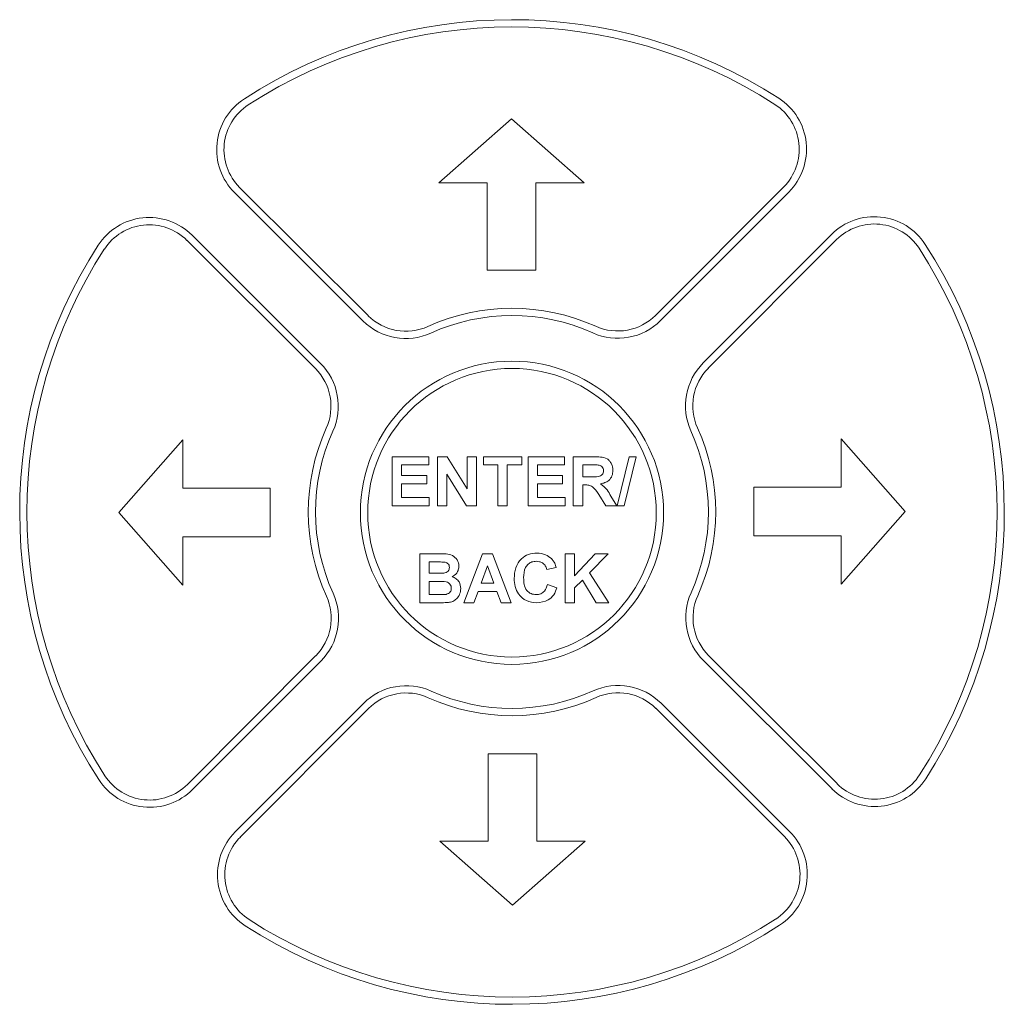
# Paper-space layout '4' of a CAD drawing. Header units: inches. Extents: x 1 to 109, y 1 to 85.
# Tile 22 of 46: x 50.5 to 52.53, y 60.96 to 62.99. Entities that reach past the tile are written whole.
import ezdxf

# ---------------------------------------------------------------- set-up
doc = ezdxf.new("R2010")
doc.units = ezdxf.units.IN
doc.header["$MEASUREMENT"] = 0

psp = doc.layouts.new('4')

# ---------------------------------------------------------------- linework, layer by layer
at = {"color": 7, "linetype": 'Continuous', "lineweight": 15, "ltscale": 5}
for p, q in [((51.5177, 62.7841), (51.3677, 62.6521)), ((51.6677, 62.6521), (51.5177, 62.7841)), ((51.3677, 62.6521), (51.4677, 62.6521)), ((51.4677, 62.6521), (51.4677, 62.4721)), ((51.5677, 62.4721), (51.5677, 62.6521)), ((51.5677, 62.6521), (51.6677, 62.6521)), ((50.9466, 62.6322), (51.2115, 62.3679)), ((50.9572, 62.6428), (51.2221, 62.3785)), ((51.8145, 62.3791), (52.0789, 62.644)), ((51.8251, 62.3685), (52.0895, 62.6334)), ((51.1239, 62.2801), (50.859, 62.5444)), ((52.1773, 62.5458), (51.9129, 62.2809)), ((51.1133, 62.2695), (50.8484, 62.5338)), ((52.1879, 62.5352), (51.9235, 62.2703)), ((51.4677, 62.4721), (51.5677, 62.4721)), ((50.8403, 62.1227), (50.7083, 61.9727)), ((50.8403, 62.0227), (50.8403, 62.1227)), ((52.3291, 61.9747), (52.1971, 62.1247)), ((52.1971, 62.1247), (52.1971, 62.0247)), ((51.2718, 61.9866), (51.2718, 62.0877)), ((51.2718, 62.0877), (51.347, 62.0877)), ((51.347, 62.0877), (51.347, 62.0708)), ((51.3651, 62.0877), (51.3854, 62.0877)), ((51.3651, 61.9866), (51.3651, 62.0877)), ((51.3854, 62.0877), (51.426, 62.0213)), ((51.426, 62.0213), (51.426, 62.0877)), ((51.426, 62.0877), (51.4455, 62.0877)), ((51.4455, 62.0877), (51.4455, 61.9866)), ((51.4598, 62.0708), (51.4598, 62.0877)), ((51.4598, 62.0877), (51.5388, 62.0877)), ((51.5388, 62.0877), (51.5388, 62.0708)), ((51.5518, 61.9866), (51.5518, 62.0877)), ((51.5518, 62.0877), (51.627, 62.0877)), ((51.627, 62.0877), (51.627, 62.0708)), ((51.6451, 61.9866), (51.6451, 62.0877)), ((51.6451, 62.0877), (51.6876, 62.0877)), ((51.7355, 61.9866), (51.7601, 62.0877)), ((51.7748, 62.0877), (51.7501, 61.9866)), ((51.7601, 62.0877), (51.7748, 62.0877)), ((51.347, 62.0708), (51.2912, 62.0708)), ((51.2912, 62.0708), (51.2912, 62.0488)), ((51.4896, 62.0708), (51.4598, 62.0708)), ((51.4896, 61.9866), (51.4896, 62.0708)), ((51.5388, 62.0708), (51.509, 62.0708)), ((51.509, 62.0708), (51.509, 61.9866)), ((51.627, 62.0708), (51.5712, 62.0708)), ((51.5712, 62.0708), (51.5712, 62.0488)), ((51.6811, 62.0708), (51.6646, 62.0708)), ((51.6646, 62.0708), (51.6646, 62.0462)), ((51.2912, 62.0488), (51.3431, 62.0488)), ((51.3431, 62.0488), (51.3431, 62.032)), ((51.4246, 61.9866), (51.3846, 62.052)), ((51.3846, 62.052), (51.3846, 61.9866)), ((51.5712, 62.0488), (51.6231, 62.0488)), ((51.6231, 62.0488), (51.6231, 62.032)), ((51.6646, 62.0462), (51.6802, 62.0462)), ((51.0203, 62.0227), (50.8403, 62.0227)), ((51.0203, 61.9227), (51.0203, 62.0227)), ((51.3431, 62.032), (51.2912, 62.032)), ((51.2912, 62.032), (51.2912, 62.0034)), ((51.6231, 62.032), (51.5712, 62.032)), ((51.5712, 62.032), (51.5712, 62.0034)), ((51.6689, 62.0294), (51.6646, 62.0294)), ((51.6646, 62.0294), (51.6646, 61.9866)), ((52.0171, 62.0247), (52.0171, 61.9247)), ((52.1971, 62.0247), (52.0171, 62.0247)), ((51.2912, 62.0034), (51.3483, 62.0034)), ((51.3483, 62.0034), (51.3483, 61.9866)), ((51.5712, 62.0034), (51.6283, 62.0034)), ((51.6283, 62.0034), (51.6283, 61.9866)), ((51.7119, 61.9866), (51.6975, 62.0095)), ((51.7223, 62.0066), (51.7346, 61.9866)), ((51.3483, 61.9866), (51.2718, 61.9866)), ((51.3846, 61.9866), (51.3651, 61.9866)), ((51.4455, 61.9866), (51.4246, 61.9866)), ((51.509, 61.9866), (51.4896, 61.9866)), ((51.6283, 61.9866), (51.5518, 61.9866)), ((51.6646, 61.9866), (51.6451, 61.9866)), ((51.7346, 61.9866), (51.7119, 61.9866)), ((51.7501, 61.9866), (51.7355, 61.9866)), ((50.7083, 61.9727), (50.8403, 61.8227)), ((52.1971, 61.8247), (52.3291, 61.9747)), ((50.8403, 61.8227), (50.8403, 61.9227)), ((50.8403, 61.9227), (51.0203, 61.9227)), ((52.0171, 61.9247), (52.1971, 61.9247)), ((52.1971, 61.9247), (52.1971, 61.8247)), ((51.3288, 61.8876), (51.3696, 61.8876)), ((51.3288, 61.7865), (51.3288, 61.8876)), ((51.4196, 61.7865), (51.4578, 61.8876)), ((51.4578, 61.8876), (51.4784, 61.8876)), ((51.4784, 61.8876), (51.5168, 61.7865)), ((51.6283, 61.8876), (51.6477, 61.8876)), ((51.6283, 61.7865), (51.6283, 61.8876)), ((51.6477, 61.8876), (51.6477, 61.8423)), ((51.6477, 61.8423), (51.6904, 61.8876)), ((51.7171, 61.8876), (51.6787, 61.8485)), ((51.6904, 61.8876), (51.7171, 61.8876)), ((51.3606, 61.8707), (51.3483, 61.8707)), ((51.3483, 61.8707), (51.3483, 61.8474)), ((51.4682, 61.8629), (51.4549, 61.8267)), ((51.4815, 61.8267), (51.4682, 61.8629)), ((51.6101, 61.8591), (51.5907, 61.8552)), ((51.3483, 61.8474), (51.3623, 61.8474)), ((51.6787, 61.8485), (51.7184, 61.7865)), ((51.3656, 61.8305), (51.3483, 61.8305)), ((51.3483, 61.8305), (51.3483, 61.8033)), ((51.4549, 61.8267), (51.4815, 61.8267)), ((51.592, 61.8241), (51.6114, 61.8176)), ((51.6639, 61.8334), (51.6477, 61.817)), ((51.6477, 61.817), (51.6477, 61.7865)), ((51.6925, 61.7865), (51.6639, 61.8334)), ((51.3483, 61.8033), (51.3681, 61.8033)), ((51.4488, 61.8098), (51.4403, 61.7865)), ((51.4876, 61.8098), (51.4488, 61.8098)), ((51.4962, 61.7865), (51.4876, 61.8098)), ((51.3631, 61.7865), (51.3288, 61.7865)), ((51.4403, 61.7865), (51.4196, 61.7865)), ((51.5168, 61.7865), (51.4962, 61.7865)), ((51.6477, 61.7865), (51.6283, 61.7865)), ((51.7184, 61.7865), (51.6925, 61.7865)), ((50.8496, 61.4121), (51.1139, 61.677)), ((51.9242, 61.6779), (52.189, 61.4136)), ((50.8602, 61.4016), (51.1246, 61.6664)), ((51.9136, 61.6673), (52.1785, 61.4029)), ((51.2123, 61.5789), (50.948, 61.314)), ((52.0909, 61.3152), (51.826, 61.5795)), ((51.2229, 61.5683), (50.9586, 61.3034)), ((52.0803, 61.3045), (51.8154, 61.5689)), ((51.5697, 61.4753), (51.4697, 61.4753)), ((51.4697, 61.4753), (51.4697, 61.2953)), ((51.5697, 61.2953), (51.5697, 61.4753)), ((51.4697, 61.2953), (51.3697, 61.2953)), ((51.3697, 61.2953), (51.5197, 61.1633)), ((51.5197, 61.1633), (51.6697, 61.2953)), ((51.6697, 61.2953), (51.5697, 61.2953))]:
    psp.add_line(p, q, dxfattribs=at)
at = {"color": 7, "linetype": 'Continuous', "lineweight": 15, "ltscale": 25}
for radius in [0.3125, 0.2975]:
    psp.add_circle((51.5187, 61.9721), radius, dxfattribs=at)
for centre, radius, start, end in [((51.5187, 61.9737), 1.015, 57.1891, 122.9312), ((51.5187, 61.9737), 1, 57.1891, 122.9312), ((51.0349, 62.7207), 0.125, 122.9312, 225.0602), ((51.0349, 62.7207), 0.11, 122.9312, 225.0602), ((52.001, 62.7217), 0.11, 315.0602, 57.1891), ((52.001, 62.7217), 0.125, 315.0602, 57.1891), ((50.7707, 62.4559), 0.125, 45.0602, 147.1891), ((50.7707, 62.4559), 0.11, 45.0602, 147.1891), ((52.2657, 62.4575), 0.125, 32.9312, 135.0602), ((52.2657, 62.4575), 0.11, 32.9312, 135.0602), ((51.5187, 61.9737), 1.015, 327.1891, 32.9312), ((51.5187, 61.9737), 1.015, 147.1891, 212.9312), ((51.5187, 61.9737), 1, 147.1891, 212.9312), ((51.5187, 61.9737), 1, 327.1891, 32.9312), ((51.5187, 61.9737), 0.42, 65.7207, 114.3996), ((51.2998, 62.4563), 0.125, 225.0602, 294.3996), ((51.2998, 62.4563), 0.11, 225.0602, 294.3996), ((51.5187, 61.9737), 0.405, 65.7207, 114.3996), ((51.7367, 62.4568), 0.125, 245.7207, 315.0602), ((51.7367, 62.4568), 0.11, 245.7207, 315.0602), ((52.0014, 62.1926), 0.125, 135.0602, 204.3996), ((51.0356, 62.1916), 0.11, 335.7207, 45.0602), ((51.0356, 62.1916), 0.125, 335.7207, 45.0602), ((52.0014, 62.1926), 0.11, 135.0602, 204.3996), ((51.5187, 61.9737), 0.42, 155.7207, 204.3996), ((51.5187, 61.9737), 0.405, 155.7207, 204.3996), ((51.5187, 61.9737), 0.405, 335.7207, 24.3996), ((51.5187, 61.9737), 0.42, 335.7207, 24.3996), ((51.0361, 61.7547), 0.11, 315.0602, 24.3996), ((51.0361, 61.7547), 0.125, 315.0602, 24.3996), ((52.0019, 61.7558), 0.125, 155.7207, 225.0602), ((52.0019, 61.7558), 0.11, 155.7207, 225.0602), ((51.3008, 61.4906), 0.125, 65.7207, 135.0602), ((51.7377, 61.491), 0.125, 45.0602, 114.3996), ((51.3008, 61.4906), 0.11, 65.7207, 135.0602), ((51.5187, 61.9737), 0.42, 245.7207, 294.3996), ((51.5187, 61.9737), 0.405, 245.7207, 294.3996), ((51.7377, 61.491), 0.11, 45.0602, 114.3996), ((50.7717, 61.4898), 0.11, 212.9312, 315.0602), ((52.2667, 61.4914), 0.11, 225.0602, 327.1891), ((50.7717, 61.4898), 0.125, 212.9312, 315.0602), ((52.2667, 61.4914), 0.125, 225.0602, 327.1891), ((51.0365, 61.2257), 0.125, 135.0602, 237.1891), ((52.0026, 61.2267), 0.125, 302.9312, 45.0602), ((51.0365, 61.2257), 0.11, 135.0602, 237.1891), ((52.0026, 61.2267), 0.11, 302.9312, 45.0602), ((51.5187, 61.9737), 1, 237.1891, 302.9312), ((51.5187, 61.9737), 1.015, 237.1891, 302.9312)]:
    psp.add_arc(centre, radius, start, end, dxfattribs=at)
at = {"color": 7, "linetype": 'Continuous', "lineweight": 15, "ltscale": 5}
for points, knots in [([(51.6876, 62.0877), (51.6922, 62.0876), (51.7013, 62.0875), (51.713, 62.0851), (51.7202, 62.079), (51.7254, 62.0713), (51.7262, 62.0643), (51.7268, 62.0597)], [0, 0, 0, 0, 0.2511318, 0.5005485, 0.625742, 0.7510521, 1, 1, 1, 1]), ([(51.6802, 62.0462), (51.686, 62.046), (51.6931, 62.0458), (51.7015, 62.048), (51.7049, 62.0507), (51.7071, 62.0545), (51.7073, 62.0574), (51.7074, 62.0588)], [0, 0, 0, 0, 0.500895, 0.625724, 0.750361, 0.875015, 1, 1, 1, 1]), ([(51.6966, 62.0705), (51.6937, 62.0706), (51.6885, 62.0709), (51.6834, 62.0709), (51.6811, 62.0708)], [0, 0, 0, 0, 0.559967, 1, 1, 1, 1]), ([(51.7074, 62.0588), (51.7072, 62.0604), (51.7069, 62.0637), (51.7033, 62.0687), (51.6991, 62.0698), (51.6966, 62.0705)], [0, 0, 0, 0, 0.281097, 0.561267, 1, 1, 1, 1]), ([(51.7268, 62.0597), (51.7265, 62.0558), (51.7258, 62.048), (51.7192, 62.0388), (51.7104, 62.0337), (51.7044, 62.0325), (51.7014, 62.0319)], [0, 0, 0, 0, 0.279939, 0.55896, 0.779184, 1, 1, 1, 1]), ([(51.6975, 62.0095), (51.6938, 62.0157), (51.6888, 62.0242), (51.6771, 62.0295), (51.6717, 62.0294), (51.6689, 62.0294)], [0, 0, 0, 0, 0.560989, 0.77932, 1, 1, 1, 1]), ([(51.7014, 62.0319), (51.7062, 62.0279), (51.7147, 62.0207), (51.72, 62.0109), (51.7223, 62.0066)], [0, 0, 0, 0, 0.558182, 1, 1, 1, 1]), ([(51.3696, 61.8876), (51.3789, 61.8878), (51.3928, 61.8881), (51.4048, 61.877), (51.4087, 61.8689), (51.409, 61.8644), (51.4092, 61.8621)], [0, 0, 0, 0, 0.49935, 0.748664, 0.874281, 1, 1, 1, 1]), ([(51.5233, 61.8368), (51.5237, 61.8442), (51.5246, 61.859), (51.536, 61.8772), (51.5526, 61.8875), (51.5643, 61.8884), (51.5701, 61.8889)], [0, 0, 0, 0, 0.280681, 0.559614, 0.779534, 1, 1, 1, 1]), ([(51.5701, 61.8889), (51.5763, 61.8884), (51.5874, 61.8876), (51.5961, 61.8808), (51.5999, 61.8778)], [0, 0, 0, 0, 0.559907, 1, 1, 1, 1]), ([(51.5999, 61.8778), (51.6025, 61.8747), (51.6071, 61.869), (51.6092, 61.8621), (51.6101, 61.8591)], [0, 0, 0, 0, 0.558952, 1, 1, 1, 1]), ([(51.379, 61.8704), (51.3755, 61.8705), (51.3694, 61.8707), (51.3633, 61.8707), (51.3606, 61.8707)], [0, 0, 0, 0, 0.559962, 1, 1, 1, 1]), ([(51.3779, 61.8477), (51.3796, 61.848), (51.383, 61.8486), (51.3871, 61.8513), (51.3894, 61.8552), (51.3896, 61.8579), (51.3898, 61.8592)], [0, 0, 0, 0, 0.2805021, 0.5599444, 0.7797514, 1, 1, 1, 1]), ([(51.3898, 61.8592), (51.3896, 61.8608), (51.3893, 61.8641), (51.3856, 61.869), (51.3815, 61.8698), (51.379, 61.8704)], [0, 0, 0, 0, 0.281068, 0.561075, 1, 1, 1, 1]), ([(51.4092, 61.8621), (51.409, 61.8596), (51.4085, 61.8545), (51.4044, 61.8461), (51.3989, 61.8424), (51.3955, 61.8402)], [0, 0, 0, 0, 0.280895, 0.561822, 1, 1, 1, 1]), ([(51.5687, 61.872), (51.5657, 61.8718), (51.5597, 61.8713), (51.5517, 61.8666), (51.5435, 61.8559), (51.543, 61.8456), (51.5427, 61.8383)], [0, 0, 0, 0, 0.187149, 0.373975, 0.560735, 1, 1, 1, 1]), ([(51.5907, 61.8552), (51.5898, 61.8579), (51.588, 61.8632), (51.582, 61.8687), (51.5754, 61.8716), (51.5709, 61.8719), (51.5687, 61.872)], [0, 0, 0, 0, 0.279835, 0.559267, 0.779503, 1, 1, 1, 1]), ([(51.3623, 61.8474), (51.3653, 61.8474), (51.3704, 61.8474), (51.3756, 61.8476), (51.3779, 61.8477)], [0, 0, 0, 0, 0.560036, 1, 1, 1, 1]), ([(51.3955, 61.8402), (51.3983, 61.839), (51.4039, 61.8367), (51.4114, 61.8284), (51.4125, 61.8205), (51.4131, 61.8158)], [0, 0, 0, 0, 0.281031, 0.561615, 1, 1, 1, 1]), ([(51.5694, 61.7865), (51.5622, 61.7873), (51.5478, 61.7888), (51.532, 61.8028), (51.5242, 61.8198), (51.5236, 61.8311), (51.5233, 61.8368)], [0, 0, 0, 0, 0.279563, 0.558701, 0.77905, 1, 1, 1, 1]), ([(51.5427, 61.8383), (51.5429, 61.8337), (51.5432, 61.8245), (51.5479, 61.812), (51.5577, 61.8044), (51.565, 61.8037), (51.5686, 61.8033)], [0, 0, 0, 0, 0.281345, 0.5605332, 0.7800935, 1, 1, 1, 1]), ([(51.3936, 61.8166), (51.3935, 61.8181), (51.3933, 61.8211), (51.3911, 61.8251), (51.3876, 61.828), (51.3791, 61.831), (51.3716, 61.8308), (51.3656, 61.8305)], [0, 0, 0, 0, 0.124934, 0.249709, 0.374447, 0.499417, 1, 1, 1, 1]), ([(51.3828, 61.8039), (51.3845, 61.8044), (51.3878, 61.8053), (51.3915, 61.8086), (51.3934, 61.8126), (51.3936, 61.8153), (51.3936, 61.8166)], [0, 0, 0, 0, 0.279995, 0.559336, 0.77949, 1, 1, 1, 1]), ([(51.4131, 61.8158), (51.4126, 61.8118), (51.4116, 61.804), (51.4053, 61.7946), (51.3968, 61.7888), (51.3906, 61.7877), (51.3876, 61.7872)], [0, 0, 0, 0, 0.279811, 0.559455, 0.779462, 1, 1, 1, 1]), ([(51.5686, 61.8033), (51.5718, 61.8036), (51.5782, 61.8043), (51.5878, 61.8113), (51.5904, 61.8192), (51.592, 61.8241)], [0, 0, 0, 0, 0.280462, 0.560458, 1, 1, 1, 1]), ([(51.6114, 61.8176), (51.6096, 61.8126), (51.606, 61.8026), (51.5917, 61.7888), (51.5779, 61.7873), (51.5694, 61.7865)], [0, 0, 0, 0, 0.281272, 0.561391, 1, 1, 1, 1]), ([(51.3681, 61.8033), (51.3709, 61.8033), (51.3758, 61.8033), (51.3807, 61.8037), (51.3828, 61.8039)], [0, 0, 0, 0, 0.56018, 1, 1, 1, 1]), ([(51.3876, 61.7872), (51.383, 61.7869), (51.3748, 61.7865), (51.3667, 61.7865), (51.3631, 61.7865)], [0, 0, 0, 0, 0.559953, 1, 1, 1, 1])]:
    psp.add_open_spline(points, degree=3, knots=knots, dxfattribs=at)

doc.saveas('drawing.dxf')
